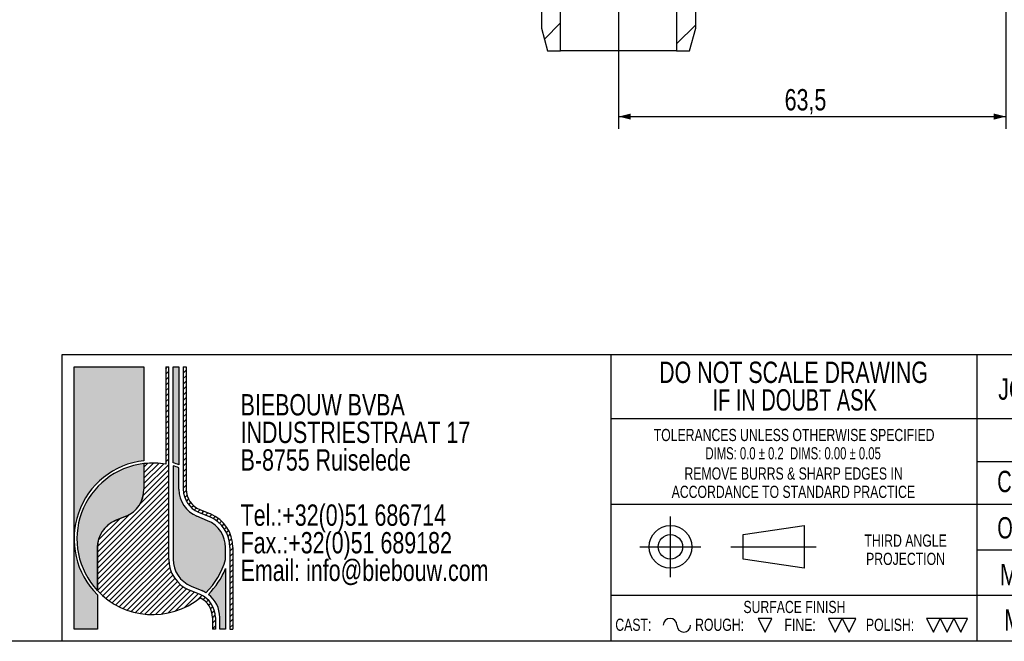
# Model space of a CAD drawing. Header units: millimetres. Extents: x 8 to 832, y 8 to 586.
# Tile 5 of 24: x 422 to 584, y 8 to 110. Entities that reach past the tile are written whole.
import ezdxf

# ---------------------------------------------------------------- set-up
doc = ezdxf.new("R2010")
doc.units = ezdxf.units.MM
for name, color, linetype in [('DIMENSIONS', 2, 'Continuous'), ('HATCH', 3, 'Continuous'), ('TEXT', 2, 'Continuous')]:
    doc.layers.add(name, color=color, linetype=linetype)
doc.layers.add('OUTLINE', color=7, linetype='Continuous', lineweight=25)
doc.styles.add('SLDTEXTSTYLE0', font='TXT', dxfattribs={"width": 0.75})
doc.styles.add('SLDTEXTSTYLE3', font='TXT', dxfattribs={"width": 0.7025307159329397})
doc.styles.add('SLDTEXTSTYLE4', font='TXT', dxfattribs={"width": 0.6968736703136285})
doc.styles.add('SLDTEXTSTYLE6', font='TXT', dxfattribs={"width": 0.7})
doc.styles.add('SLDTEXTSTYLE7', font='TXT', dxfattribs={"width": 0.6911764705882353})
doc.dimstyles.new('SLDDIMSTYLE0', dxfattribs={"dimtxt": 3.5, "dimasz": 2, "dimexe": 0, "dimexo": 0.0625, "dimgap": 0.875, "dimtad": 1, "dimrnd": 1e-09, "dimzin": 12, "dimdsep": 46, "dimtxsty": 'SLDTEXTSTYLE0', "dimsah": 1, "dimcen": 0.09, "dimadec": 0, "dimazin": 3, "dimtfac": 1, "dimtofl": 0, "dimtmove": 0, "dimatfit": 3, "dimfxl": 0, "dimfrac": 2, "dimtolj": 1, "dimtzin": 12, "dimarcsym": 0})

# ---------------------------------------------------------------- blocks, each defined once
blk = doc.blocks.new('SW_NOTE_0')
at = {"layer": 'TEXT', "color": 0, "char_height": 3.5, "attachment_point": 2}
for s, insert, style in [('DO NOT SCALE DRAWING', (28.71093749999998, 4.497652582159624), 'SLDTEXTSTYLE0'), ('IF IN DOUBT ASK', (28.89079850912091, -0.02804194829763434), 'SLDTEXTSTYLE6')]:
    blk.add_mtext(s, dxfattribs=dict(at, insert=insert, style=style))
blk = doc.blocks.new('SW_NOTE_0_1')
at = {"layer": 'TEXT', "color": 0, "char_height": 2, "attachment_point": 2}
for s, insert, style in [('TOLERANCES UNLESS OTHERWISE SPECIFIED', (27.09375000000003, 2.570087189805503), 'SLDTEXTSTYLE0'), ('DIMS: 0.0 ± 0.2  DIMS: 0.00 ± 0.05', (26.93194648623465, -0.4299128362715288), 'SLDTEXTSTYLE7')]:
    blk.add_mtext(s, dxfattribs=dict(at, insert=insert, style=style))
blk = doc.blocks.new('SW_NOTE_0_2')
at = {"layer": 'TEXT', "color": 0, "char_height": 2, "attachment_point": 2, "style": 'SLDTEXTSTYLE0'}
for s, insert in [('REMOVE BURRS & SHARP EDGES IN', (21.78124999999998, 2.570087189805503)), ('ACCORDANCE TO STANDARD PRACTICE', (21.74722586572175, -0.4299128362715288))]:
    blk.add_mtext(s, dxfattribs=dict(at, insert=insert))
blk = doc.blocks.new('SW_NOTE_0_3')
at = {"layer": 'TEXT', "color": 0, "char_height": 2, "attachment_point": 2, "style": 'SLDTEXTSTYLE0'}
for s, insert in [('THIRD ANGLE', (8.343749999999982, 2.5700871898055)), ('PROJECTION', (8.329166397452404, -0.4299128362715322))]:
    blk.add_mtext(s, dxfattribs=dict(at, insert=insert))
blk = doc.blocks.new('SW_NOTE_0_4')
at = {"layer": 'TEXT', "color": 0, "char_height": 3.5, "attachment_point": 1, "style": 'SLDTEXTSTYLE0'}
for s, insert in [('BIEBOUW BVBA', (0, 4.497652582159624)), ('INDUSTRIESTRAAT 17', (0, -0.02804194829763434)), ('B-8755 Ruiselede', (0, -4.553736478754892)), ('Tel.:+32(0)51 686714', (0, -13.60512553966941)), ('Fax.:+32(0)51 689182', (0, -18.13082007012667)), ('Email: info@biebouw.com', (0, -22.65651460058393))]:
    blk.add_mtext(s, dxfattribs=dict(at, insert=insert))
blk = doc.blocks.new('SW_HATCH_0')
at = {"layer": 'HATCH', "color": 0}
for p, q in [((304.7999999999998, -94.82139738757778), (302.1327439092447, -97.48865347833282)), ((326.95, -95.12203769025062), (323.8000000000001, -98.27203769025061)), ((304.8, -99.3115254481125), (304.6924459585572, -99.41907948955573))]:
    blk.add_line(p, q, dxfattribs=at)
blk = doc.blocks.new('_D_12')
at = {"layer": 'DIMENSIONS'}
for p, q in [((583.7723471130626, 164.2970225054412), (583.7723471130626, 92.07972628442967)), ((520.2723471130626, 119.5212892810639), (520.2723471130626, 92.07972628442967)), ((520.2723471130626, 94.07972628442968), (583.7723471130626, 94.07972628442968))]:
    blk.add_line(p, q, dxfattribs=at)
for points in [[(520.2723471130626, 94.07972628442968), (522.2723471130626, 93.57972628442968), (522.2723471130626, 94.57972628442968)], [(583.7723471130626, 94.07972628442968), (581.7723471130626, 94.57972628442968), (581.7723471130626, 93.57972628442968)]]:
    blk.add_solid(points, dxfattribs=at)
at = {"layer": 'DIMENSIONS', "insert": (547.497850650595, 98.59146319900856), "char_height": 3.5, "attachment_point": 1, "style": 'SLDTEXTSTYLE0'}
blk.add_mtext('63,5', dxfattribs=at)

msp = doc.modelspace()

# ---------------------------------------------------------------- hatches: boundary and pattern name
at = {"layer": 'HATCH'}
h = msp.add_hatch(color=256, dxfattribs=at)
edge = h.paths.add_edge_path(flags=0)
edge.add_arc((443.9000000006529, 24.81111111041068), 12.89999999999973, 96.37937020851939, 180, ccw=False)
edge.add_line((442.4666666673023, 37.63123418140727), (442.4666666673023, 52.99999999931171))
edge.add_line((442.4666666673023, 52.99999999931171), (431.0000000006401, 52.99999999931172))
edge.add_line((431.0000000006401, 52.99999999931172), (431.0000000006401, 24.81111111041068))
h = msp.add_hatch(dxfattribs=at)
h.set_pattern_fill('LINE', color=256, scale=0.2, angle=45.0000000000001, style=0)
h.set_pattern_definition([(45.0000000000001, (0, 0), (-0.4490128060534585, 0.4490128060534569), [])])
edge = h.paths.add_edge_path(flags=0)
edge.add_arc((439.600000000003, 23.37777777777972), 4.777777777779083, 112.6198649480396, 179.9999999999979)
edge.add_line((434.8222222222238, 23.37777777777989), (434.8222222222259, 16.33139675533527))
edge.add_arc((443.9000000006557, 24.81111111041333), 12.42222222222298, 223.0490797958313, 308.8040060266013)
edge.add_arc((450.1111111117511, 11.9111111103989), 3.583333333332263, 4.661160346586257e-11, 63.95466943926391, ccw=False)
edge.add_line((453.6944444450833, 11.91111111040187), (453.6944444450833, 9.999999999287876))
edge.add_line((453.6944444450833, 9.999999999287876), (454.172222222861, 9.999999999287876))
edge.add_line((454.172222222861, 9.999999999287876), (454.172222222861, 11.91111111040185))
edge.add_arc((450.1111111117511, 11.9111111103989), 4.061111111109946, 4.165230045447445e-11, 67.38013505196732)
edge.add_line((451.6730769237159, 15.65982905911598), (449.9089743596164, 16.39487179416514))
edge.add_arc((452.0222222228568, 21.46666666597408), 5.494444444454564, 179.9999999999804, 247.3801350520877, ccw=False)
edge.add_line((446.5277777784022, 21.46666666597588), (446.5277777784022, 53.00000000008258))
edge.add_line((446.5277777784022, 53.00000000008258), (446.0500000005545, 53.00000000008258))
edge.add_line((446.0500000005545, 53.00000000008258), (446.0500000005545, 37.04586100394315))
edge.add_arc((443.9000000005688, 24.81111111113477), 12.42222222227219, 80.033233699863, 96.62580956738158)
edge.add_line((442.4666666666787, 37.15036394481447), (442.4666666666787, 32.93333333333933))
edge.add_arc((437.6888888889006, 32.93333333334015), 4.777777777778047, 292.61986494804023, 359.9999999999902, ccw=False)
edge.add_line((439.5264957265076, 28.52307692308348), (437.7623931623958, 27.78803418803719))
h = msp.add_hatch(color=256, dxfattribs=at)
edge = h.paths.add_edge_path(flags=0)
edge.add_arc((443.9000000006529, 24.81111111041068), 12.90000000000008, 70.52877936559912, 74.97388624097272, ccw=False)
edge.add_line((448.2000000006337, 36.97334774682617), (448.2000000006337, 52.99999999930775))
edge.add_line((448.2000000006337, 52.99999999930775), (447.2444444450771, 52.99999999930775))
edge.add_line((447.2444444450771, 52.99999999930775), (447.2444444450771, 37.27003126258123))
h = msp.add_hatch(dxfattribs=at)
h.set_pattern_fill('ANSI31', color=256, scale=0.2, style=0)
h.set_pattern_definition([(45, (0, 0), (-0.4490128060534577, 0.4490128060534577), [])])
edge = h.paths.add_edge_path(flags=0)
edge.add_line((456.5611111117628, 23.37777777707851), (456.5611111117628, 9.999999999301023))
edge.add_line((456.5611111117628, 9.999999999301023), (457.0388888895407, 9.999999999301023))
edge.add_line((457.0388888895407, 9.999999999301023), (457.0388888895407, 23.37777777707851))
edge.add_arc((451.0666666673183, 23.37777777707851), 5.972222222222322, 0, 67.38013505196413)
edge.add_line((453.3636752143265, 28.89059828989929), (451.5995726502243, 29.62564102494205))
edge.add_arc((452.9777777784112, 32.9333333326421), 3.583333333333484, 179.9999999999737, 247.3801350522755, ccw=False)
edge.add_line((449.3944444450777, 32.9333333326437), (449.3944444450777, 52.99999999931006))
edge.add_line((449.3944444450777, 52.99999999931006), (448.9166666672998, 52.99999999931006))
edge.add_line((448.9166666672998, 52.99999999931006), (448.9166666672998, 32.93333333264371))
edge.add_arc((452.9777777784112, 32.9333333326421), 4.061111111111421, 179.9999999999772, 247.3801350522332)
edge.add_line((451.4158119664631, 29.18461538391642), (453.1799145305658, 28.44957264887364))
edge.add_arc((451.0666666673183, 23.37777777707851), 5.494444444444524, -7.958078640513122e-13, 67.38013505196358, ccw=False)
h = msp.add_hatch(color=256, dxfattribs=at)
edge = h.paths.add_edge_path(flags=0)
edge.add_arc((439.600000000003, 23.37777777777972), 4.787777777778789, 112.6198649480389, 179.9999999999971, ccw=False)
edge.add_line((437.7585470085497, 27.79726495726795), (439.5226495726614, 28.53230769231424))
edge.add_arc((437.6888888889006, 32.93333333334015), 4.767777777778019, 292.619864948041, 359.999999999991)
edge.add_line((442.4566666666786, 32.93333333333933), (442.4566666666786, 37.14919823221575))
edge.add_arc((443.9000000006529, 24.81111111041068), 12.42222222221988, 96.67224550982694, 222.9814690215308)
edge.add_line((434.8122222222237, 16.34211471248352), (434.8122222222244, 23.37777777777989))
h = msp.add_hatch(color=256, dxfattribs=at)
edge = h.paths.add_edge_path(flags=0)
edge.add_line((448.2000000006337, 32.93333333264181), (448.2000000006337, 36.46536376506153))
edge.add_arc((443.9000000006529, 24.81111111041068), 12.42222222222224, 69.7477532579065, 74.38150172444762)
edge.add_line((447.2444444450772, 36.77465140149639), (447.2444444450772, 21.46666666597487))
edge.add_arc((452.0222222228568, 21.46666666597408), 4.777777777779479, 179.9999999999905, 247.3801350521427)
edge.add_line((450.1846153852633, 17.05641025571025), (451.9487179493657, 16.32136752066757))
edge.add_arc((450.1111111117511, 11.9111111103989), 4.777777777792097, 58.207531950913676, 67.38013505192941, ccw=False)
edge.add_arc((443.9000000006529, 24.81111111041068), 12.42222222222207, 314.6385798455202, 344.0576313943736)
edge.add_line((455.8444444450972, 21.39909530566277), (455.8444444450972, 23.37777777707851))
edge.add_arc((451.0666666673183, 23.37777777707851), 4.777777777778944, 0, 67.38013505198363)
edge.add_line((452.9042735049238, 27.7880341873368), (451.1401709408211, 28.5230769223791))
edge.add_arc((452.9777777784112, 32.9333333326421), 4.777777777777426, 180.0000000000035, 247.3801350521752, ccw=False)
h = msp.add_hatch(color=256, dxfattribs=at)
edge = h.paths.add_edge_path(flags=0)
edge.add_arc((443.9000000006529, 24.81111111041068), 12.89999999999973, 180, 225.2750868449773, ccw=False)
edge.add_line((431.0000000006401, 24.81111111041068), (431.0000000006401, 9.999999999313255))
edge.add_line((431.0000000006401, 9.999999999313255), (434.8222222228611, 9.999999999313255))
edge.add_line((434.8222222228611, 9.999999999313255), (434.8222222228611, 15.64574419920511))
h = msp.add_hatch(color=256, dxfattribs=at)
edge = h.paths.add_edge_path(flags=0)
edge.add_arc((443.9000000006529, 24.81111111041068), 12.89999999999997, 315.03754741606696, 337.80839343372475, ccw=False)
edge.add_arc((450.1111111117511, 11.9111111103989), 4.777777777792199, 5.837819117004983e-11, 52.37874481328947, ccw=False)
edge.add_line((454.8888888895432, 11.91111111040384), (454.8888888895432, 9.999999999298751))
edge.add_line((454.8888888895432, 9.999999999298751), (455.8444444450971, 9.999999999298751))
edge.add_line((455.8444444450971, 9.999999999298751), (455.8444444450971, 19.9387146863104))

# ---------------------------------------------------------------- linework, layer by layer
at = {"layer": 'OUTLINE'}
for p, q in [((510.77234669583, 104.8555911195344), (510.77234669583, 125.5555838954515)), ((529.7723479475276, 125.5555838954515), (529.7723479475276, 104.8555911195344)), ((507.622345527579, 120.8555937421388), (507.622345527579, 108.5876316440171)), ((532.9223491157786, 108.5876316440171), (532.9223491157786, 120.8555937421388)), ((507.622345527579, 108.5876316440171), (508.6223475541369, 104.8555911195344)), ((531.9223470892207, 104.8555911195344), (532.9223491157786, 108.5876316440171)), ((508.6223475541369, 104.8555911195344), (510.77234669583, 104.8555911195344)), ((529.7723479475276, 104.8555911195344), (510.77234669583, 104.8555911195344)), ((529.7723479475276, 104.8555911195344), (531.9223470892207, 104.8555911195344)), ((832, 55.00000000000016), (429, 55.00000000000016)), ((429, 55.00000000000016), (429, 8.000000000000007)), ((519.0000000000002, 55.00000000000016), (519.0000000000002, 8.000000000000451)), ((578.9999999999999, 55.00000000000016), (578.9999999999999, 8.000000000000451)), ((431.0000000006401, 52.99999999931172), (442.4666666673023, 52.99999999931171)), ((431.0000000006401, 9.999999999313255), (431.0000000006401, 52.99999999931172)), ((442.4666666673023, 52.99999999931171), (442.4666666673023, 37.63123418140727)), ((446.0500000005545, 53.00000000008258), (446.5277777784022, 53.00000000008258)), ((446.0500000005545, 53.00000000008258), (446.0500000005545, 37.04586100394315)), ((446.5277777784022, 21.46666666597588), (446.5277777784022, 53.00000000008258)), ((447.2444444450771, 52.99999999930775), (448.2000000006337, 52.99999999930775)), ((447.2444444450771, 37.27003126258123), (447.2444444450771, 52.99999999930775)), ((448.2000000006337, 52.99999999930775), (448.2000000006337, 36.97334774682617)), ((448.9166666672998, 52.99999999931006), (449.3944444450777, 52.99999999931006)), ((448.9166666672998, 52.99999999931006), (448.9166666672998, 32.93333333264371)), ((449.3944444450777, 52.99999999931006), (449.3944444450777, 32.9333333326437)), ((578.9999999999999, 44.50000000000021), (519.0000000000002, 44.50000000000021)), ((731.9999999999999, 44.50000000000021), (578.9999999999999, 44.50000000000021)), ((442.4566666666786, 37.14919823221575), (442.4566666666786, 32.93333333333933)), ((442.4666666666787, 37.15036394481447), (442.4666666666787, 32.93333333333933)), ((578.9999999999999, 37.49999999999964), (731.9999999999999, 37.49999999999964)), ((447.2444444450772, 36.77465140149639), (447.2444444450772, 21.46666666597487)), ((448.2000000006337, 32.93333333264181), (448.2000000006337, 36.46536376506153)), ((451.4158119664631, 29.1846153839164), (453.1799145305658, 28.44957264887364)), ((451.5995726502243, 29.62564102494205), (453.3636752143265, 28.89059828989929)), ((519.0000000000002, 30.49999999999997), (832, 30.49999999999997)), ((439.5226495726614, 28.53230769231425), (437.7585470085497, 27.79726495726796)), ((439.5264957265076, 28.52307692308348), (437.7623931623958, 27.78803418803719)), ((452.9042735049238, 27.78803418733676), (451.1401709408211, 28.52307692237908)), ((528.7756903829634, 18.50000000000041), (528.7756903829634, 28.50000000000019)), ((540.6745526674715, 25.50000000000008), (550.6745526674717, 27.00000000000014)), ((550.6745526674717, 27.00000000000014), (550.6745526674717, 20.00000000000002)), ((540.6745526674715, 21.50000000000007), (540.6745526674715, 25.50000000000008)), ((434.8122222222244, 23.37777777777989), (434.8122222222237, 16.34211471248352)), ((434.8222222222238, 23.37777777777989), (434.8222222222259, 16.33139675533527)), ((455.8444444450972, 21.39909530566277), (455.8444444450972, 23.37777777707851)), ((456.5611111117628, 23.37777777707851), (456.5611111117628, 9.999999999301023)), ((457.0388888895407, 23.37777777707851), (457.0388888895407, 9.999999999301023)), ((523.775690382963, 23.5000000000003), (533.7756903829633, 23.5000000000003)), ((538.6745526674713, 23.5000000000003), (552.6745526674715, 23.5000000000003)), ((578.9999999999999, 23.00000000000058), (731.9999999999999, 23.00000000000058)), ((550.6745526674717, 20.00000000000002), (540.6745526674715, 21.50000000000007)), ((455.8444444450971, 19.9387146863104), (455.8444444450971, 9.999999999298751)), ((451.6730769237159, 15.65982905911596), (449.9089743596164, 16.39487179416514)), ((450.1846153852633, 17.05641025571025), (451.9487179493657, 16.32136752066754)), ((434.8222222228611, 15.64574419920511), (434.8222222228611, 9.999999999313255)), ((731.9999999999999, 15.50000000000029), (519.0000000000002, 15.50000000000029)), ((453.6944444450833, 11.91111111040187), (453.6944444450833, 9.999999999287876)), ((454.172222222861, 11.91111111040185), (454.172222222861, 9.999999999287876)), ((454.8888888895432, 9.999999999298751), (454.8888888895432, 11.91111111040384)), ((545.4186458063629, 11.75000000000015), (543.1686458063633, 11.75000000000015)), ((543.1686458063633, 11.75000000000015), (544.2936458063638, 9.500000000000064)), ((544.2936458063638, 9.500000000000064), (545.4186458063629, 11.75000000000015)), ((556.9316093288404, 11.75000000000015), (554.6816093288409, 11.75000000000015)), ((554.6816093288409, 11.75000000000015), (555.8066093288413, 9.500000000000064)), ((555.8066093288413, 9.500000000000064), (556.9316093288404, 11.75000000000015)), ((559.181609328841, 11.75000000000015), (556.9316093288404, 11.75000000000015)), ((556.9316093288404, 11.75000000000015), (558.056609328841, 9.500000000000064)), ((558.056609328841, 9.500000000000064), (559.181609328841, 11.75000000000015)), ((572.9999999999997, 11.75000000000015), (570.75, 11.75000000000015)), ((570.75, 11.75000000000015), (571.875, 9.500000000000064)), ((571.875, 9.500000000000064), (572.9999999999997, 11.75000000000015)), ((575.2499999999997, 11.75000000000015), (572.9999999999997, 11.75000000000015)), ((572.9999999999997, 11.75000000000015), (574.1249999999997, 9.500000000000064)), ((574.1249999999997, 9.500000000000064), (575.2499999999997, 11.75000000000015)), ((577.4999999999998, 11.75000000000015), (575.2499999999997, 11.75000000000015)), ((575.2499999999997, 11.75000000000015), (576.3749999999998, 9.500000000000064)), ((576.3749999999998, 9.500000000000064), (577.4999999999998, 11.75000000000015)), ((434.8222222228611, 9.999999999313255), (431.0000000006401, 9.999999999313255)), ((454.172222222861, 9.999999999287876), (453.6944444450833, 9.999999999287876)), ((455.8444444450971, 9.999999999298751), (454.8888888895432, 9.999999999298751)), ((456.5611111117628, 9.999999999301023), (457.0388888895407, 9.999999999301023)), ((832.0000000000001, 8.000000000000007), (8.000000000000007, 8.000000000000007))]:
    msp.add_line(p, q, dxfattribs=at)
for radius in [3.500000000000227, 1.999999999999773]:
    msp.add_circle((528.7756903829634, 23.5000000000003), radius, dxfattribs=at)
for centre, radius, start, end in [((443.9000000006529, 24.81111111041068), 12.89999999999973, 96.3793702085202, 225.2750868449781), ((443.9000000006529, 24.81111111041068), 12.42222222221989, 96.67224550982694, 222.9814690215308), ((443.9000000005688, 24.81111111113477), 12.42222222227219, 80.033233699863, 96.62580956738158), ((443.9000000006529, 24.81111111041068), 12.90000000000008, 70.5287793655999, 74.97388624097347), ((443.9000000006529, 24.81111111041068), 12.42222222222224, 69.7477532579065, 74.38150172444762), ((437.6888888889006, 32.93333333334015), 4.767777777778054, 292.619864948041, 359.999999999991), ((437.6888888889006, 32.93333333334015), 4.777777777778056, 292.6198649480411, 359.999999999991), ((452.9777777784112, 32.9333333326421), 4.777777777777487, 180.0000000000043, 247.3801350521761), ((452.9777777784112, 32.9333333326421), 4.061111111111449, 179.9999999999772, 247.3801350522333), ((452.9777777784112, 32.9333333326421), 3.583333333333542, 179.9999999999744, 247.3801350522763), ((439.600000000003, 23.37777777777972), 4.787777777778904, 112.6198649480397, 179.9999999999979), ((439.600000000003, 23.37777777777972), 4.777777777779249, 112.6198649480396, 179.9999999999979), ((451.0666666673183, 23.37777777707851), 4.777777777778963, 0, 67.3801350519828), ((451.0666666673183, 23.37777777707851), 5.494444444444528, 0, 67.38013505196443), ((451.0666666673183, 23.37777777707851), 5.972222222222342, 0, 67.38013505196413), ((452.0222222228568, 21.46666666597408), 5.494444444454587, 179.9999999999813, 247.3801350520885), ((452.0222222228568, 21.46666666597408), 4.777777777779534, 179.9999999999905, 247.3801350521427), ((443.9000000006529, 24.81111111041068), 12.42222222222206, 314.6385798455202, 344.0576313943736), ((443.9000000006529, 24.81111111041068), 12.9, 315.0375474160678, 337.8083934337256), ((443.9000000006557, 24.81111111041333), 12.42222222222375, 223.0490797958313, 308.8040060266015), ((450.1111111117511, 11.9111111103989), 4.777777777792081, 58.20753195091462, 67.3801350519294), ((450.1111111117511, 11.9111111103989), 4.061111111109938, 4.165230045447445e-11, 67.38013505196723), ((450.1111111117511, 11.9111111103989), 3.583333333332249, 4.737635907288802e-11, 63.95466943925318), ((450.1111111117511, 11.9111111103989), 4.777777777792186, 5.924175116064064e-11, 52.37874481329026), ((528.7083627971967, 10.62500000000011), 1.125000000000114, 0, 180), ((530.9583627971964, 10.62500000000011), 1.125000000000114, 180, 0)]:
    msp.add_arc(centre, radius, start, end, dxfattribs=at)

# ---------------------------------------------------------------- block references
at = {"layer": 'HATCH'}
msp.add_blockref('SW_HATCH_0', (205.9723471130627, 204.2746666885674), dxfattribs=at)
at = {"layer": 'TEXT'}
for name, p in [('SW_NOTE_0', (520.2468611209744, 49.38226448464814)), ('SW_NOTE_0_4', (458.3116075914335, 44.05647200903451)), ('SW_NOTE_0_1', (521.9558864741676, 40.27512196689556)), ('SW_NOTE_0_2', (527.1794997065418, 33.95369339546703)), ('SW_NOTE_0_3', (558.9888554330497, 22.95369339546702))]:
    msp.add_blockref(name, p, dxfattribs=at)

# ---------------------------------------------------------------- texts
for s, insert, char_height, attachment_point, style in [('JOB NAME', (591.4869663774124, 51.12779620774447), 3.5, 2, 'SLDTEXTSTYLE0'), ('CUSTOMER', (591.755512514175, 35.97384856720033), 3.5, 2, 'SLDTEXTSTYLE3'), ('ORDER NO.', (591.60763640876, 28.37054846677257), 3.5, 2, 'SLDTEXTSTYLE4'), ('MATERIAL', (591.5708199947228, 20.70349958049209), 3.5, 2, 'SLDTEXTSTYLE0'), ('SURFACE FINISH', (549.1010282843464, 14.6361651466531), 2, 2, 'SLDTEXTSTYLE0'), ('MACHINE', (591.5683901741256, 13.25378664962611), 3.5, 2, 'SLDTEXTSTYLE0'), ('CAST:', (519.7414478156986, 11.7193822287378), 2, 1, 'SLDTEXTSTYLE0'), ('ROUGH:', (532.8177506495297, 11.7193822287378), 2, 1, 'SLDTEXTSTYLE0'), ('FINE:', (547.472204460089, 11.71938222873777), 2, 1, 'SLDTEXTSTYLE0'), ('POLISH:', (560.8244601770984, 11.71938222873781), 2, 1, 'SLDTEXTSTYLE0')]:
    msp.add_mtext(s, dxfattribs=dict(at, insert=insert, char_height=char_height, attachment_point=attachment_point, style=style))

# ---------------------------------------------------------------- dimensions: what is measured, and where the dimension line sits
at = {"layer": 'DIMENSIONS'}
dim = msp.add_linear_dim(base=(583.7723471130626, 96.85558719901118), p1=(520.2723471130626, 291.2757204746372), p2=(583.7723471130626, 291.2757204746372), dimstyle='SLDDIMSTYLE0', dxfattribs=at)
dim.commit()
dim.dimension.update_dxf_attribs({"geometry": '_D_12', "text_midpoint": (552.0223471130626, 96.85558719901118), "dimtype": 160})

doc.saveas('drawing.dxf')
